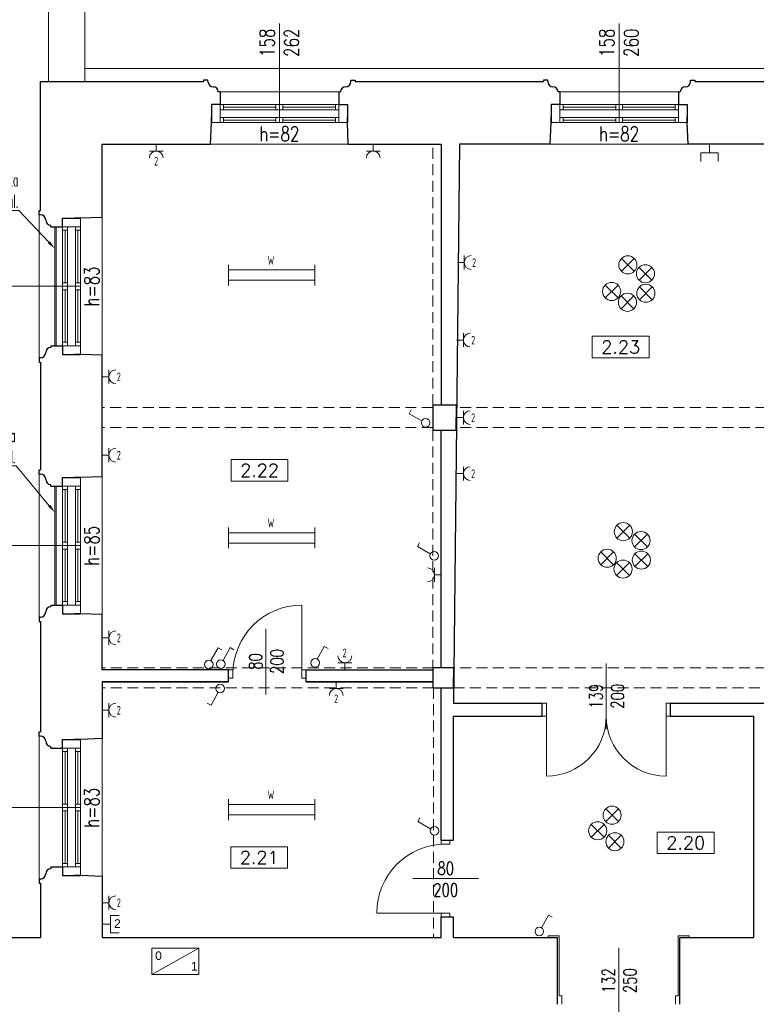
# Model space of a CAD drawing. Header units: millimetres. Extents: x 7052 to 69970, y -1719 to 15326.
# Tile 88 of 160: x 42378 to 43234, y 12582 to 13725. Entities that reach past the tile are written whole.
import ezdxf
from ezdxf import colors
from ezdxf.entities.mleader import LeaderData, LeaderLine
from ezdxf.math import Vec2, Vec3

# ---------------------------------------------------------------- set-up
doc = ezdxf.new("R2010")
doc.units = ezdxf.units.MM
doc.linetypes.add('HIDDEN', pattern=[9.525, 6.35, -3.175])
for name, color, linetype, lineweight in [('m_cienka', 7, 'Continuous', 5), ('m_elektryka', 10, 'Continuous', 5), ('m_stolarka', 7, 'Continuous', 9), ('m_tekst', 7, 'Continuous', 13), ('m_wentylacja', 7, 'Continuous', 5), ('m_widok', 7, 'Continuous', 9), ('m_ściany', 7, 'Continuous', 30)]:
    doc.layers.add(name, color=color, linetype=linetype, lineweight=lineweight)
doc.styles.add('DIM', font='dim', dxfattribs={"width": 0.75})
doc.styles.add('ROMANS', font='Romans.shx', dxfattribs={"height": 0.2})
doc.styles.get("Standard").update_dxf_attribs({"font": 'arial.ttf'})
doc.styles.add('styl1', font='simplex.shx', dxfattribs={"width": 0.75})
doc.styles.add('WYM', font='simplex.shx', dxfattribs={"width": 0.5})

# ---------------------------------------------------------------- blocks, each defined once
blk = doc.blocks.new('oświetlenie')
at = {"layer": 'm_elektryka', "color": 0}
for p, q in [((10.6, 10.6), (-10.6, -10.6)), ((-10.6, 10.6), (10.6, -10.6))]:
    blk.add_line(p, q, dxfattribs=at)
blk = doc.blocks.new('świetlówka 2')
at = {"layer": 'm_elektryka', "color": 0, "ltscale": 0.4}
for p, q in [((-100, -6), (-100, 0)), ((0, -6), (0, 0)), ((-100, -6), (0, -6)), ((-100, -12), (-100, -6)), ((0, -12), (0, -6)), ((-100, -18), (-100, -12)), ((-100, -18), (0, -18)), ((-100, -24), (-100, -18)), ((0, -18), (0, -12)), ((0, -24), (0, -18))]:
    blk.add_line(p, q, dxfattribs=at)
blk = doc.blocks.new('właczn ik pojedynczy')
at = {"layer": 'm_elektryka', "color": 0}
for p in [(-12.4, 12.7), (0, 0)]:
    blk.add_line(p, (-14.8, 8.3), dxfattribs=at)
blk.add_circle((4.4, -2.4), 5, dxfattribs=at)
blk = doc.blocks.new('gniazdo z u')
at = {"layer": 'm_elektryka', "color": 0}
for p, q in [((-20, -10), (0, -10)), ((-10, -20), (-10, -10))]:
    blk.add_line(p, q, dxfattribs=at)
blk.add_arc((-10, 0), 10, 180, 0, dxfattribs=at)
blk = doc.blocks.new('g telekomunikacyjne')
at = {"layer": 'm_elektryka', "color": 0, "ltscale": 0.4}
for p, q in [((-10, 10), (-10, 0)), ((10, 0), (-10, 0)), ((10, 10), (10, 0))]:
    blk.add_line(p, q, dxfattribs=at)
at = {"layer": 'm_elektryka', "color": 0}
blk.add_line((0, -10), (0, 0), dxfattribs=at)

msp = doc.modelspace()

# ---------------------------------------------------------------- linework, layer by layer
at = {"layer": 'm_cienka', "ltscale": 3}
for p, q in [((42680.1, 13605.8), (42680.1, 13720.8)), ((43074.6, 13605.8), (43074.6, 13720.8)), ((42449.1, 13415.8), (42334.1, 13415.8)), ((42449.1, 13114.8), (42334.1, 13114.8)), ((42449.1, 12810.8), (42334.1, 12810.8))]:
    msp.add_line(p, q, dxfattribs=at)
at = {"layer": 'm_cienka', "ltscale": 2}
for p, q in [((42611.1, 13641.4), (42749.1, 13641.4)), ((43005.6, 13641.4), (43143.6, 13641.4)), ((42600.1, 13580.8), (42760.1, 13580.8)), ((43154.6, 13580.8), (42994.6, 13580.8)), ((42401.2, 13498.8), (42401.2, 13332.8)), ((42474.1, 13495.8), (42474.1, 13335.8)), ((42401.2, 13197.8), (42401.2, 13031.8)), ((42474.1, 13194.8), (42474.1, 13034.8)), ((42664.4, 13018.3), (42664.4, 12942.1)), ((43059.6, 12977.9), (43059.6, 12901.8)), ((42401.2, 12893.8), (42401.2, 12727.8)), ((42474.1, 12890.8), (42474.1, 12730.8)), ((42911.2, 12728.3), (42835, 12728.3)), ((43074.1, 12647.9), (43074.1, 12571.8))]:
    msp.add_line(p, q, dxfattribs=at)
at = {"layer": 'm_cienka', "linetype": 'HIDDEN', "ltscale": 2}
for p, q in [((42858.1, 13278), (42858.1, 13580.8)), ((42858.1, 13275), (42474.1, 13275)), ((43264.6, 13275), (42885.8, 13275)), ((42858.1, 13252), (42474.1, 13252)), ((42858.1, 13249), (42858.1, 12972.8)), ((43264.6, 13252), (42885.6, 13252)), ((42859.1, 12972.8), (42474.1, 12972.8)), ((43264.6, 12972.8), (42882.6, 12972.8)), ((42859.1, 12949.8), (42474.1, 12949.8)), ((42859.1, 12949.8), (42859.1, 12659.8)), ((42882.3, 12949.8), (43264.6, 12949.8))]:
    msp.add_line(p, q, dxfattribs=at)
at = {"layer": 'm_cienka'}
for p, q in [((43043.4, 13357.8), (43043.4, 13332.8)), ((43109.4, 13357.8), (43043.4, 13357.8)), ((43109.4, 13332.8), (43109.4, 13357.8)), ((43043.4, 13332.8), (43109.4, 13332.8)), ((42624, 13214.8), (42624, 13189.8)), ((42690, 13214.8), (42624, 13214.8)), ((42690, 13189.8), (42690, 13214.8)), ((42624, 13189.8), (42690, 13189.8)), ((43118.9, 12782.3), (43118.9, 12757.3)), ((43184.9, 12782.3), (43118.9, 12782.3)), ((43184.9, 12757.3), (43184.9, 12782.3)), ((42623.6, 12765.3), (42623.6, 12740.3)), ((42689.6, 12765.3), (42623.6, 12765.3)), ((42689.6, 12740.3), (42689.6, 12765.3)), ((43118.9, 12757.3), (43184.9, 12757.3)), ((42623.6, 12740.3), (42689.6, 12740.3))]:
    msp.add_line(p, q, dxfattribs=at)
at = {"layer": 'm_cienka', "ltscale": 2}
msp.add_lwpolyline([(45015.1, 12674.8), (43761.1, 12674.8), (43761.1, 13668.5), (42454, 13668.5)], dxfattribs=at)
for points in [[(42419.3, 13346.8), (42419.3, 13484.8), (42421, 13484.8), (42421, 13346.8)], [(42419.3, 13045.8), (42419.3, 13183.8), (42421, 13183.8), (42421, 13045.8)]]:
    msp.add_lwpolyline(points, close=True, dxfattribs=at)
at = {"layer": 'm_elektryka', "ltscale": 2}
for centre in [(43084.7, 13440.7), (43105.2, 13430.4), (43065.9, 13409.8), (43105.6, 13407.7), (43084.3, 13397.2), (43079.5, 13131), (43100, 13120.7), (43060.7, 13100.1), (43079.1, 13087.6), (43100.4, 13098), (43066.4, 12801.9), (43049.7, 12783.8), (43069.7, 12771.1)]:
    msp.add_circle(centre, 10.5, dxfattribs=at)
at = {"layer": 'm_stolarka', "ltscale": 2}
for p, q in [((42759.1, 13626.7), (42601.1, 13626.7)), ((42611.1, 13605.8), (42611.1, 13626.7)), ((42615.1, 13620.8), (42615.1, 13626.7)), ((42615.1, 13623.8), (42676.1, 13623.8)), ((42676.1, 13620.8), (42676.1, 13626.7)), ((42680.1, 13620.8), (42680.1, 13626.7)), ((42684.1, 13620.8), (42684.1, 13626.7)), ((42684.1, 13623.8), (42745.1, 13623.8)), ((42745.1, 13620.8), (42745.1, 13626.7)), ((42749.1, 13605.8), (42749.1, 13626.7)), ((43153.6, 13626.7), (42995.6, 13626.7)), ((43005.6, 13605.8), (43005.6, 13626.7)), ((43009.6, 13620.8), (43009.6, 13626.7)), ((43009.6, 13623.8), (43070.6, 13623.8)), ((43070.6, 13620.8), (43070.6, 13626.7)), ((43074.6, 13620.8), (43074.6, 13626.7)), ((43078.6, 13620.8), (43078.6, 13626.7)), ((43078.6, 13623.8), (43139.6, 13623.8)), ((43139.6, 13620.8), (43139.6, 13626.7)), ((43143.6, 13605.8), (43143.6, 13626.7)), ((42749.1, 13620.8), (42611.1, 13620.8)), ((43143.6, 13620.8), (43005.6, 13620.8)), ((42759.1, 13605.8), (42601.1, 13605.8)), ((42749.1, 13611.8), (42611.1, 13611.8)), ((42615.1, 13605.8), (42615.1, 13611.8)), ((42615.1, 13608.8), (42676.1, 13608.8)), ((42676.1, 13605.8), (42676.1, 13611.8)), ((42680.1, 13605.8), (42680.1, 13611.8)), ((42684.1, 13605.8), (42684.1, 13611.8)), ((42684.1, 13608.8), (42745.1, 13608.8)), ((42745.1, 13605.8), (42745.1, 13611.8)), ((43153.6, 13605.8), (42995.6, 13605.8)), ((43143.6, 13611.8), (43005.6, 13611.8)), ((43009.6, 13605.8), (43009.6, 13611.8)), ((43009.6, 13608.8), (43070.6, 13608.8)), ((43070.6, 13605.8), (43070.6, 13611.8)), ((43074.6, 13605.8), (43074.6, 13611.8)), ((43078.6, 13605.8), (43078.6, 13611.8)), ((43078.6, 13608.8), (43139.6, 13608.8)), ((43139.6, 13605.8), (43139.6, 13611.8)), ((42428.2, 13494.8), (42428.2, 13336.8)), ((42449.1, 13494.8), (42449.1, 13336.8)), ((42449.1, 13484.8), (42428.2, 13484.8)), ((42434.1, 13480.8), (42428.2, 13480.8)), ((42431.1, 13419.8), (42431.1, 13480.8)), ((42434.1, 13484.8), (42434.1, 13346.8)), ((42443.1, 13484.8), (42443.1, 13346.8)), ((42449.1, 13480.8), (42443.1, 13480.8)), ((42446.1, 13419.8), (42446.1, 13480.8)), ((42434.1, 13419.8), (42428.2, 13419.8)), ((42449.1, 13419.8), (42443.1, 13419.8)), ((42434.1, 13415.8), (42428.2, 13415.8)), ((42434.1, 13411.8), (42428.2, 13411.8)), ((42431.1, 13350.8), (42431.1, 13411.8)), ((42449.1, 13415.8), (42443.1, 13415.8)), ((42449.1, 13411.8), (42443.1, 13411.8)), ((42446.1, 13350.8), (42446.1, 13411.8)), ((42434.1, 13350.8), (42428.2, 13350.8)), ((42449.1, 13350.8), (42443.1, 13350.8)), ((42449.1, 13346.8), (42428.2, 13346.8)), ((42428.2, 13193.8), (42428.2, 13035.8)), ((42449.1, 13193.8), (42449.1, 13035.8)), ((42449.1, 13183.8), (42428.2, 13183.8)), ((42434.1, 13179.8), (42428.2, 13179.8)), ((42431.1, 13118.8), (42431.1, 13179.8)), ((42434.1, 13183.8), (42434.1, 13045.8)), ((42443.1, 13183.8), (42443.1, 13045.8)), ((42449.1, 13179.8), (42443.1, 13179.8)), ((42446.1, 13118.8), (42446.1, 13179.8)), ((42434.1, 13118.8), (42428.2, 13118.8)), ((42434.1, 13114.8), (42428.2, 13114.8)), ((42434.1, 13110.8), (42428.2, 13110.8)), ((42431.1, 13049.8), (42431.1, 13110.8)), ((42449.1, 13118.8), (42443.1, 13118.8)), ((42449.1, 13114.8), (42443.1, 13114.8)), ((42449.1, 13110.8), (42443.1, 13110.8)), ((42446.1, 13049.8), (42446.1, 13110.8)), ((42434.1, 13049.8), (42428.2, 13049.8)), ((42449.1, 13045.8), (42428.2, 13045.8)), ((42449.1, 13049.8), (42443.1, 13049.8)), ((42621.1, 12970.8), (42626.1, 12970.8)), ((42621.1, 12960.8), (42621.1, 12970.8)), ((42626.1, 12960.8), (42621.1, 12960.8)), ((42626.1, 12970.8), (42626.1, 12960.8)), ((42626.1, 12970.8), (42626.1, 12970.8)), ((42711.1, 12970.8), (42706.1, 12970.8)), ((42706.1, 12970.8), (42706.1, 12960.8)), ((42706.1, 12960.8), (42711.1, 12960.8)), ((42711.1, 12960.8), (42711.1, 12970.8)), ((42985.1, 12931.8), (42990.1, 12931.8)), ((42985.1, 12916.8), (42985.1, 12931.8)), ((42990.1, 12931.8), (42990.1, 12916.8)), ((43134.1, 12931.8), (43129.1, 12931.8)), ((43129.1, 12931.8), (43129.1, 12916.8)), ((43134.1, 12916.8), (43134.1, 12931.8)), ((42990.1, 12916.8), (42985.1, 12916.8)), ((42990.1, 12916.8), (42990.1, 12847.3)), ((43059.6, 12916.8), (43059.6, 12916.8)), ((43129.1, 12916.8), (43134.1, 12916.8)), ((43129.1, 12916.8), (43129.1, 12847.3)), ((42428.2, 12889.8), (42428.2, 12731.8)), ((42449.1, 12889.8), (42449.1, 12731.8)), ((42449.1, 12879.8), (42428.2, 12879.8)), ((42434.1, 12875.8), (42428.2, 12875.8)), ((42431.1, 12814.8), (42431.1, 12875.8)), ((42434.1, 12879.8), (42434.1, 12741.8)), ((42443.1, 12879.8), (42443.1, 12741.8)), ((42449.1, 12875.8), (42443.1, 12875.8)), ((42446.1, 12814.8), (42446.1, 12875.8)), ((42990.1, 12847.3), (42990.1, 12847.3)), ((43129.1, 12847.3), (43129.1, 12847.3)), ((42434.1, 12814.8), (42428.2, 12814.8)), ((42449.1, 12814.8), (42443.1, 12814.8)), ((42434.1, 12810.8), (42428.2, 12810.8)), ((42434.1, 12806.8), (42428.2, 12806.8)), ((42431.1, 12745.8), (42431.1, 12806.8)), ((42449.1, 12810.8), (42443.1, 12810.8)), ((42449.1, 12806.8), (42443.1, 12806.8)), ((42446.1, 12745.8), (42446.1, 12806.8)), ((42868.1, 12772.8), (42868.1, 12768.3)), ((42878.1, 12772.8), (42868.1, 12772.8)), ((42868.1, 12768.3), (42878.1, 12768.3)), ((42868.1, 12767.8), (42868.1, 12767.8)), ((42878.1, 12768.3), (42878.1, 12772.8)), ((42434.1, 12745.8), (42428.2, 12745.8)), ((42449.1, 12745.8), (42443.1, 12745.8)), ((42449.1, 12741.8), (42428.2, 12741.8)), ((42789.1, 12688.8), (42789.1, 12688.8)), ((42868.1, 12683.8), (42868.1, 12688.3)), ((42868.1, 12688.3), (42878.1, 12688.3)), ((42878.1, 12688.3), (42878.1, 12683.8)), ((42878.1, 12683.8), (42868.1, 12683.8)), ((43005.1, 12661.8), (42992.1, 12661.8)), ((42992.1, 12661.8), (42992.1, 12659.8)), ((43005.1, 12661.8), (43005.1, 12592.4)), ((43143.1, 12661.8), (43156.1, 12661.8)), ((43143.1, 12661.8), (43143.1, 12592.4)), ((43156.1, 12661.8), (43156.1, 12659.8)), ((43005.1, 12592.4), (43008.1, 12592.4)), ((43008.1, 12592.4), (43008.1, 12582.4)), ((43143.1, 12592.4), (43140.1, 12592.4)), ((43140.1, 12592.4), (43140.1, 12582.4))]:
    msp.add_line(p, q, dxfattribs=at)
at = {"layer": 'm_stolarka', "ltscale": 3}
for p, q in [((42706.1, 12965.8), (42706.1, 13045.8)), ((42873.1, 12688.3), (42793.1, 12688.3))]:
    msp.add_line(p, q, dxfattribs=at)
for centre in [(42706.1, 12965.8), (42873.1, 12688.3)]:
    msp.add_arc(centre, 80, 90, 180, dxfattribs=at)
at = {"layer": 'm_stolarka', "ltscale": 2}
for centre, start, end in [((42990.1, 12916.8), 270, 0), ((43129.1, 12916.8), 180, 270)]:
    msp.add_arc(centre, 69.5, start, end, dxfattribs=at)
at = {"layer": 'm_wentylacja', "ltscale": 2}
msp.add_line((42586.6, 12647.4), (42532.1, 12617.1), dxfattribs=at)
msp.add_line((42586.6, 12647.4), (42532.1, 12617.1), dxfattribs=at)
msp.add_lwpolyline([(42586.6, 12647.4), (42586.6, 12617.1), (42532.1, 12617.1), (42532.1, 12647.4)], close=True, dxfattribs=at)
msp.add_lwpolyline([(42586.6, 12647.4), (42586.6, 12617.1), (42532.1, 12617.1), (42532.1, 12647.4)], close=True, dxfattribs=at)
at = {"layer": 'm_widok', "ltscale": 2}
for p, q in [((42412, 14446.6), (42412, 13653.5)), ((42454, 14446.6), (42454, 13653.5))]:
    msp.add_line(p, q, dxfattribs=at)
at = {"layer": 'm_ściany', "ltscale": 2}
for p, q in [((42402.6, 13503.8), (42402.6, 13653.5)), ((42402.6, 13653.5), (42592.1, 13653.5)), ((42597.1, 13654.9), (42592.1, 13654.9)), ((42592.1, 13654.9), (42592.1, 13653.5)), ((42597.1, 13653.4), (42597.1, 13654.9)), ((42603.1, 13647.4), (42603.1, 13647.4)), ((42757.1, 13647.4), (42757.1, 13647.4)), ((42763.1, 13653.4), (42763.1, 13654.9)), ((42763.1, 13654.9), (42768.1, 13654.9)), ((42768.1, 13654.9), (42768.1, 13653.5)), ((42768.1, 13653.5), (42986.6, 13653.5)), ((42991.6, 13654.9), (42986.6, 13654.9)), ((42986.6, 13654.9), (42986.6, 13653.5)), ((42991.6, 13653.4), (42991.6, 13654.9)), ((42997.6, 13647.4), (42997.6, 13647.4)), ((43151.6, 13647.4), (43151.6, 13647.4)), ((43157.6, 13653.4), (43157.6, 13654.9)), ((43157.6, 13654.9), (43162.6, 13654.9)), ((43162.6, 13654.9), (43162.6, 13653.5)), ((43162.6, 13653.5), (43375.6, 13653.5)), ((42611.1, 13641.4), (42609.1, 13641.4)), ((42609.1, 13641.4), (42609.1, 13641.4)), ((42611.1, 13641.4), (42611.1, 13626.7)), ((42749.1, 13641.4), (42749.1, 13626.7)), ((42749.1, 13641.4), (42751.1, 13641.4)), ((42751.1, 13641.4), (42751.1, 13641.4)), ((43005.6, 13641.4), (43003.6, 13641.4)), ((43003.6, 13641.4), (43003.6, 13641.4)), ((43005.6, 13641.4), (43005.6, 13626.7)), ((43143.6, 13641.4), (43143.6, 13626.7)), ((43143.6, 13641.4), (43145.6, 13641.4)), ((43145.6, 13641.4), (43145.6, 13641.4)), ((42601.1, 13626.7), (42601.1, 13605.9)), ((42611.1, 13626.7), (42601.1, 13626.7)), ((42749.1, 13626.7), (42759.1, 13626.7)), ((42759.1, 13626.7), (42759.1, 13605.9)), ((42995.6, 13626.7), (42995.6, 13605.9)), ((43005.6, 13626.7), (42995.6, 13626.7)), ((43143.6, 13626.7), (43153.6, 13626.7)), ((43153.6, 13626.7), (43153.6, 13605.9)), ((42601.1, 13605.8), (42601.1, 13612.6)), ((42759.1, 13605.8), (42759.1, 13612.6)), ((42995.6, 13605.8), (42995.6, 13612.6)), ((43153.6, 13605.8), (43153.6, 13612.6)), ((42600.1, 13580.8), (42601.1, 13605.8)), ((42760.1, 13580.8), (42759.1, 13605.8)), ((42994.6, 13580.8), (42995.6, 13605.8)), ((43154.6, 13580.8), (43153.6, 13605.8)), ((42474.1, 13580.8), (42600.1, 13580.8)), ((42474.2, 13495.8), (42474.1, 13580.8)), ((42760.1, 13580.8), (42868.1, 13580.8)), ((42868.1, 13580.8), (42868.1, 13278)), ((42994.6, 13580.8), (42889.1, 13580.8)), ((43383.6, 13580.8), (43154.6, 13580.8)), ((42401.2, 13498.8), (42401.2, 13503.8)), ((42401.2, 13503.8), (42402.6, 13503.8)), ((42402.7, 13498.8), (42401.2, 13498.8)), ((42408.7, 13492.8), (42408.7, 13492.8)), ((42414.7, 13484.8), (42414.7, 13486.8)), ((42414.7, 13486.8), (42414.7, 13486.8)), ((42428.2, 13494.8), (42449, 13494.8)), ((42428.2, 13484.8), (42428.2, 13494.8)), ((42449.1, 13494.8), (42442.3, 13494.8)), ((42474.1, 13495.8), (42449.1, 13494.8)), ((42414.7, 13484.8), (42428.2, 13484.8)), ((42408.7, 13338.8), (42408.7, 13338.8)), ((42414.7, 13346.8), (42428.2, 13346.8)), ((42414.7, 13346.8), (42414.7, 13344.8)), ((42414.7, 13344.8), (42414.7, 13344.8)), ((42428.2, 13346.8), (42428.2, 13336.8)), ((42402.7, 13332.8), (42401.2, 13332.8)), ((42401.2, 13332.8), (42401.2, 13327.8)), ((42401.2, 13327.8), (42402.6, 13327.8)), ((42402.6, 13327.8), (42402.6, 13202.8)), ((42428.2, 13336.8), (42449, 13336.8)), ((42449.1, 13336.8), (42442.3, 13336.8)), ((42474.1, 13335.8), (42449.1, 13336.8)), ((42474.1, 13194.8), (42474.1, 13335.8)), ((42868.1, 12972.8), (42868.1, 13249)), ((42401.2, 13197.8), (42401.2, 13202.8)), ((42401.2, 13202.8), (42402.6, 13202.8)), ((42402.7, 13197.8), (42401.2, 13197.8)), ((42408.7, 13191.8), (42408.7, 13191.8)), ((42428.2, 13193.8), (42449, 13193.8)), ((42428.2, 13183.8), (42428.2, 13193.8)), ((42449.1, 13193.8), (42442.3, 13193.8)), ((42474.1, 13194.8), (42449.1, 13193.8)), ((42414.7, 13183.8), (42414.7, 13185.8)), ((42414.7, 13185.8), (42414.7, 13185.8)), ((42414.7, 13183.8), (42428.2, 13183.8)), ((42414.7, 13045.8), (42428.2, 13045.8)), ((42414.7, 13045.8), (42414.7, 13043.8)), ((42414.7, 13043.8), (42414.7, 13043.8)), ((42428.2, 13045.8), (42428.2, 13035.8)), ((42402.7, 13031.8), (42401.2, 13031.8)), ((42401.2, 13031.8), (42401.2, 13026.8)), ((42408.7, 13037.8), (42408.7, 13037.8)), ((42428.2, 13035.8), (42449, 13035.8)), ((42449.1, 13035.8), (42442.3, 13035.8)), ((42474.1, 13034.8), (42449.1, 13035.8)), ((42474.1, 12970.8), (42474.1, 13034.8)), ((42401.2, 13026.8), (42402.6, 13026.8)), ((42402.6, 13026.8), (42402.6, 12898.8)), ((42621.1, 12970.8), (42474.1, 12970.8)), ((42621.1, 12956.8), (42621.1, 12970.8)), ((42711.1, 12956.8), (42711.1, 12970.8)), ((42711.1, 12970.8), (42859.1, 12970.8)), ((42474.1, 12956.8), (42621.1, 12956.8)), ((42621.1, 12956.8), (42474.1, 12956.8)), ((42474.1, 12956.8), (42474.1, 12890.8)), ((42711.1, 12956.8), (42858.1, 12956.8)), ((42858.1, 12956.8), (42711.1, 12956.8)), ((42868.1, 12772.8), (42868.1, 12949.8)), ((42882.1, 12931.8), (42985.1, 12931.8)), ((42985.1, 12916.8), (42985.1, 12931.8)), ((43134.1, 12931.8), (43246.1, 12931.8)), ((43134.1, 12916.8), (43134.1, 12931.8)), ((42882.1, 12772.8), (42882.1, 12916.8)), ((42882.1, 12916.8), (42985.1, 12916.8)), ((43134.1, 12916.8), (43231.1, 12916.8)), ((43231.1, 12659.8), (43231.1, 12916.8)), ((42401.2, 12893.8), (42401.2, 12898.8)), ((42401.2, 12898.8), (42402.6, 12898.8)), ((42402.7, 12893.8), (42401.2, 12893.8)), ((42408.7, 12887.8), (42408.7, 12887.8)), ((42414.7, 12879.8), (42414.7, 12881.8)), ((42414.7, 12881.8), (42414.7, 12881.8)), ((42428.2, 12889.8), (42449, 12889.8)), ((42428.2, 12879.8), (42428.2, 12889.8)), ((42449.1, 12889.8), (42442.3, 12889.8)), ((42474.1, 12890.8), (42449.1, 12889.8)), ((42414.7, 12879.8), (42428.2, 12879.8)), ((42868.1, 12772.8), (42882.1, 12772.8)), ((42408.7, 12733.8), (42408.7, 12733.8)), ((42414.7, 12741.8), (42428.2, 12741.8)), ((42414.7, 12741.8), (42414.7, 12739.8)), ((42414.7, 12739.8), (42414.7, 12739.8)), ((42428.2, 12741.8), (42428.2, 12731.8)), ((42402.7, 12727.8), (42401.2, 12727.8)), ((42401.2, 12727.8), (42401.2, 12722.8)), ((42401.2, 12722.8), (42402.6, 12722.8)), ((42402.6, 12722.8), (42402.6, 12659.8)), ((42428.2, 12731.8), (42449, 12731.8)), ((42449.1, 12731.8), (42442.3, 12731.8)), ((42474.1, 12730.8), (42449.1, 12731.8)), ((42474.1, 12730.8), (42474.1, 12659.8)), ((42868.1, 12659.8), (42868.1, 12683.8)), ((42868.1, 12683.8), (42882.1, 12683.8)), ((42882.1, 12659.8), (42882.1, 12683.8)), ((42315.1, 12659.8), (42402.6, 12659.8)), ((42474.1, 12659.8), (42868.1, 12659.8)), ((42882.1, 12659.8), (43003.1, 12659.8)), ((43003.1, 12582.4), (43003.1, 12659.8)), ((43145.1, 12582.4), (43145.1, 12659.8)), ((43145.1, 12659.8), (43231.1, 12659.8))]:
    msp.add_line(p, q, dxfattribs=at)
at = {"layer": 'm_ściany', "ltscale": 3}
msp.add_line((42889.1, 13580.8), (42882.1, 12931.8), dxfattribs=at)
at = {"layer": 'm_ściany', "ltscale": 2}
for points in [[(42858.1, 13249), (42885.5, 13248.9), (42885.8, 13277.9), (42858.1, 13278)], [(42858.1, 12949.8), (42882.3, 12949.8), (42882.6, 12972.8), (42858.1, 12972.8)]]:
    msp.add_lwpolyline(points, close=True, dxfattribs=at)
for centre, start, end in [((42603.1, 13653.4), 180, 270), ((42603.1, 13641.4), 0, 90), ((42757.1, 13641.4), 90, 180), ((42757.1, 13653.4), 270, 0), ((42997.6, 13653.4), 180, 270), ((42997.6, 13641.4), 0, 90), ((43151.6, 13641.4), 90, 180), ((43151.6, 13653.4), 270, 0), ((42402.7, 13492.8), 0, 90), ((42414.7, 13492.8), 180, 270), ((42402.7, 13338.8), 270, 0), ((42414.7, 13338.8), 90, 180), ((42402.7, 13191.8), 0, 90), ((42414.7, 13191.8), 180, 270), ((42414.7, 13037.8), 90, 180), ((42402.7, 13037.8), 270, 0), ((42402.7, 12887.8), 0, 90), ((42414.7, 12887.8), 180, 270), ((42402.7, 12733.8), 270, 0), ((42414.7, 12733.8), 90, 180)]:
    msp.add_arc(centre, 6, start, end, dxfattribs=at)

# ---------------------------------------------------------------- block references
at = {"layer": 'm_elektryka', "yscale": 0.8, "zscale": 0.8}
for p, xscale, rotation in [((42545.1, 13564.8), -0.8, 180), ((42797.1, 13564.8), -0.8, 180), ((42902.7, 13435.4), 0.8, 270), ((42901.7, 13345.4), 0.8, 270), ((42490.1, 13302.8), 0.8, 270), ((42901.7, 13255.4), 0.8, 270), ((42490.1, 13211.8), 0.8, 270), ((42901.7, 13190.4), 0.8, 270), ((42852.1, 13088.9), 0.8, 90), ((42490.1, 12999.8), 0.8, 270), ((42754.1, 12940.8), -0.8, 180), ((42490.1, 12915.8), 0.8, 270), ((42490.1, 12692.3), 0.8, 270)]:
    msp.add_blockref('gniazdo z u', p, dxfattribs=dict(at, xscale=xscale, rotation=rotation))
at = {"layer": 'm_elektryka'}
for name, p, rotation in [('g telekomunikacyjne', (43179.6, 13570.8), 180), ('świetlówka 2', (42621.1, 13416.8), 180), ('świetlówka 2', (42621.1, 13111.8), 180), ('właczn ik pojedynczy', (42600.6, 12981.3), 270), ('właczn ik pojedynczy', (42614.6, 12981.6), 270), ('właczn ik pojedynczy', (42723.9, 12983), 270), ('właczn ik pojedynczy', (42609, 12944.5), 90), ('świetlówka 2', (42621.1, 12796.3), 180), ('g telekomunikacyjne', (42484.1, 12675.3), 270), ('właczn ik pojedynczy', (42984.3, 12671.2), 270)]:
    msp.add_blockref(name, p, dxfattribs=dict(at, rotation=rotation))
for name, p, xscale, yscale, zscale in [('oświetlenie', (43084.7, 13440.7), 0.7, 0.7, 0.7), ('oświetlenie', (43105.2, 13430.4), 0.7, 0.7, 0.7), ('oświetlenie', (43065.9, 13409.8), 0.7, 0.7, 0.7), ('oświetlenie', (43105.6, 13407.7), 0.7, 0.7, 0.7), ('oświetlenie', (43084.3, 13397.2), 0.7, 0.7, 0.7), ('oświetlenie', (43079.5, 13131), 0.7, 0.7, 0.7), ('oświetlenie', (43100, 13120.7), 0.7, 0.7, 0.7), ('oświetlenie', (43060.7, 13100.1), 0.7, 0.7, 0.7), ('oświetlenie', (43100.4, 13098), 0.7, 0.7, 0.7), ('oświetlenie', (43079.1, 13087.6), 0.7, 0.7, 0.7), ('gniazdo z u', (42764.1, 12986.8), 0.8, 0.8, 0.8), ('oświetlenie', (43066.4, 12801.9), 0.7, 0.7, 0.7), ('oświetlenie', (43049.7, 12783.8), 0.7, 0.7, 0.7), ('oświetlenie', (43069.7, 12771.1), 0.7, 0.7, 0.7)]:
    msp.add_blockref(name, p, dxfattribs=dict(at, xscale=xscale, yscale=yscale, zscale=zscale))
for p in [(42845.5, 13259.6), (42855.3, 13105.3), (42855.7, 12786.2)]:
    msp.add_blockref('właczn ik pojedynczy', p, dxfattribs=at)

# ---------------------------------------------------------------- texts
at = {"layer": 'm_elektryka', "char_height": 10, "attachment_point": 1, "style": 'DIM'}
for s, insert in [('2', (42534.6, 13566)), ('W', (42666.4, 13451)), ('2', (42903.8, 13448.3)), ('2', (42902.8, 13358.3)), ('2', (42491.2, 13315.7)), ('2', (42902.8, 13268.3)), ('2', (42491.2, 13224.7)), ('2', (42902.8, 13203.3)), ('W', (42666.4, 13146)), ('2', (42491.2, 13012.7)), ('2', (42753.4, 12995.3)), ('2', (42743.6, 12942)), ('2', (42491.2, 12928.7)), ('W', (42666.4, 12830.5)), ('2', (42491.2, 12705.2))]:
    msp.add_mtext_dynamic_manual_height_columns(s, width=54.427, gutter_width=75, heights=[0], dxfattribs=dict(at, insert=insert))
at = {"layer": 'm_elektryka', "insert": (42488, 12681.1), "char_height": 10, "attachment_point": 1}
msp.add_mtext_dynamic_manual_height_columns('2', width=54.427, gutter_width=75, heights=[0], dxfattribs=at)
at = {"layer": 'm_tekst', "ltscale": 3, "attachment_point": 5, "rotation": 90, "style": 'styl1'}
for s, width, insert, char_height in [('158\\P262', 67.252, (42680.1, 13698.5), 17), ('158\\P260', 67.252, (43074.6, 13698.5), 17), ('h=83', 67.252, (42462.1, 13415.6), 17), ('h=85', 67.252, (42462.1, 13114.6), 17), ('80\\P200', 53.057, (42664.9, 12980.3), 15), ('139\\P200', 53.057, (43060.2, 12939.9), 15), ('h=83', 67.252, (42462.1, 12810.6), 17), ('132\\P250', 53.057, (43074.7, 12609.9), 15)]:
    msp.add_mtext_dynamic_manual_height_columns(s, width=width, gutter_width=350, heights=[0], dxfattribs=dict(at, insert=insert, char_height=char_height))
at = {"layer": 'm_tekst', "ltscale": 3, "attachment_point": 5, "style": 'styl1'}
for s, width, insert, char_height in [('h=82', 67.252, (42680, 13592.8), 17), ('h=82', 67.252, (43074.5, 13592.8), 17), ('80\\P200', 53.057, (42873.2, 12727.7), 15)]:
    msp.add_mtext_dynamic_manual_height_columns(s, width=width, gutter_width=350, heights=[0], dxfattribs=dict(at, insert=insert, char_height=char_height))
at = {"layer": 'm_tekst', "char_height": 15, "attachment_point": 5, "style": 'ROMANS'}
for s, insert in [('2.23', (43076.4, 13345.3)), ('2.22', (42657, 13202.3)), ('2.20', (43151.9, 12769.8)), ('2.21', (42656.6, 12752.8))]:
    msp.add_mtext_dynamic_manual_height_columns(s, width=50, gutter_width=1, heights=[0], dxfattribs=dict(at, insert=insert))
at = {"layer": 'm_wentylacja', "ltscale": 2, "char_height": 10, "width": 70.617, "attachment_point": 1}
for s, insert in [('0', (42535.8, 12643.8)), ('1', (42577.4, 12631.6))]:
    msp.add_mtext(s, dxfattribs=dict(at, insert=insert))

# ---------------------------------------------------------------- leaders
at = {"layer": 'm_cienka', "ltscale": 3}
ml = msp.add_multileader_mtext('Standard', dxfattribs=at)
ml.set_content('krata\\Pstal.', color=7, style='WYM')
ml.set_leader_properties(color=256, linetype='ByLayer', lineweight=-1)
ml.build(insert=Vec2(0, 0))
ml.multileader.update_dxf_attribs({"text_left_attachment_type": 5, "text_right_attachment_type": 5, "dogleg_length": 0.36, "arrow_head_size": 10})
ctx = ml.context
ctx.base_point, ctx.char_height, ctx.arrow_head_size, ctx.landing_gap_size, ctx.plane_origin = Vec3(42350.1, 13503.9), 15, 10, 0.09, Vec3(42419.3, 13459.6)
ctx.left_attachment, ctx.right_attachment, ctx.text_align_type = 5, 5, 2
notes = []
notes.append((ctx, [(0, (1, 1, 0), (42377.4, 13503.9), (-1, 0), 0.36, [(0, [(42419.3, 13459.6)], 0, [])])]))
ctx.mtext.insert, ctx.mtext.alignment, ctx.mtext.flow_direction = Vec3(42377, 13546.9), 3, 5
ml = msp.add_multileader_mtext('Standard', dxfattribs=at)
ml.set_content('krata\\Pstal.', color=7, style='WYM')
ml.set_leader_properties(color=256, linetype='ByLayer', lineweight=-1)
ml.build(insert=Vec2(0, 0))
ml.multileader.update_dxf_attribs({"text_left_attachment_type": 5, "text_right_attachment_type": 5, "dogleg_length": 0.36, "arrow_head_size": 10})
ctx = ml.context
ctx.base_point, ctx.char_height, ctx.arrow_head_size, ctx.landing_gap_size, ctx.plane_origin = Vec3(42346.9, 13207.4), 15, 10, 0.09, Vec3(42419.3, 13153.4)
ctx.left_attachment, ctx.right_attachment, ctx.text_align_type = 5, 5, 2
notes.append((ctx, [(0, (1, 1, 0), (42374.2, 13207.4), (-1, 0), 0.36, [(0, [(42419.3, 13153.4)], 0, [])])]))
ctx.mtext.insert, ctx.mtext.alignment, ctx.mtext.flow_direction = Vec3(42373.8, 13250.4), 3, 5
for ctx, leaders in notes:
    for number, flags, end, landing, length, lines in leaders:
        leader = LeaderData()
        leader.index, (leader.has_last_leader_line, leader.has_dogleg_vector, leader.attachment_direction) = number, flags
        leader.last_leader_point, leader.dogleg_vector, leader.dogleg_length = Vec3(end), Vec3(landing), length
        for number, points, colour, breaks in lines:
            line = LeaderLine()
            line.index, line.vertices, line.color, line.breaks = number, Vec3.list(points), colors.encode_raw_color(colour), breaks
            leader.lines.append(line)
        ctx.leaders.append(leader)

doc.saveas('drawing.dxf')
